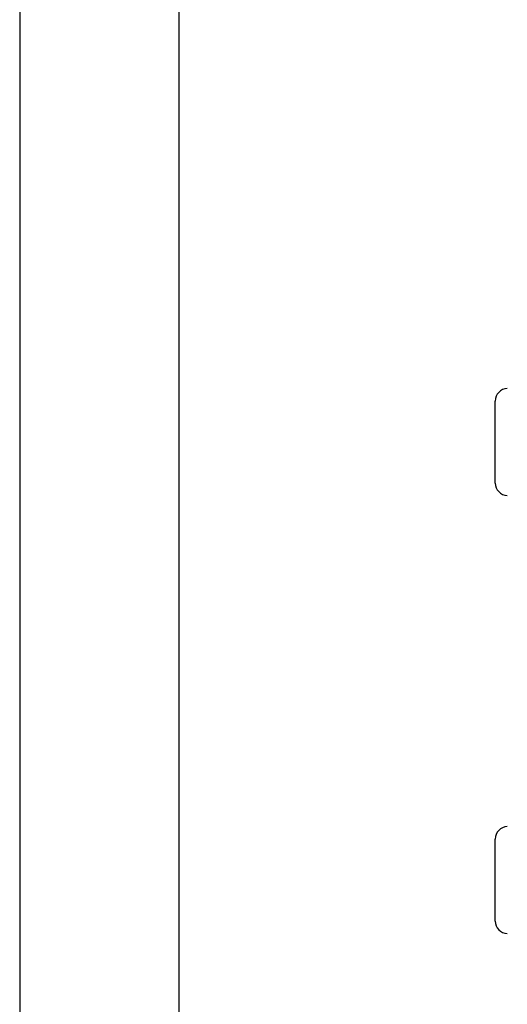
# Model space of a CAD drawing. Header units: inches. Extents: x 6 to 173, y 11 to 93.
# Tile 166 of 214: x 39.801 to 40.58, y 65.98 to 67.554. Entities that reach past the tile are written whole.
import ezdxf

# ---------------------------------------------------------------- set-up
doc = ezdxf.new("R2010")
doc.units = ezdxf.units.IN
doc.header["$MEASUREMENT"] = 0
doc.layers.add('Visible Edges(ANSI)', color=7, linetype='Continuous', lineweight=25)

msp = doc.modelspace()

# ---------------------------------------------------------------- linework, layer by layer
at = {"layer": 'Visible Edges(ANSI)'}
for p, q in [((39.8014, 67.8377), (39.8014, 62.9159)), ((40.0556, 67.7517), (40.0556, 63.0019)), ((40.5609, 66.8132), (40.5609, 66.9442)), ((40.5609, 66.1132), (40.5609, 66.2442))]:
    msp.add_line(p, q, dxfattribs=at)
for centre, start, end in [((40.5809, 66.9442), 92.5, 180), ((40.5809, 66.8132), 180, 267.5), ((40.5809, 66.2442), 92.5, 180), ((40.5809, 66.1132), 180, 267.5)]:
    msp.add_arc(centre, 0.02, start, end, dxfattribs=at)

doc.saveas('drawing.dxf')
